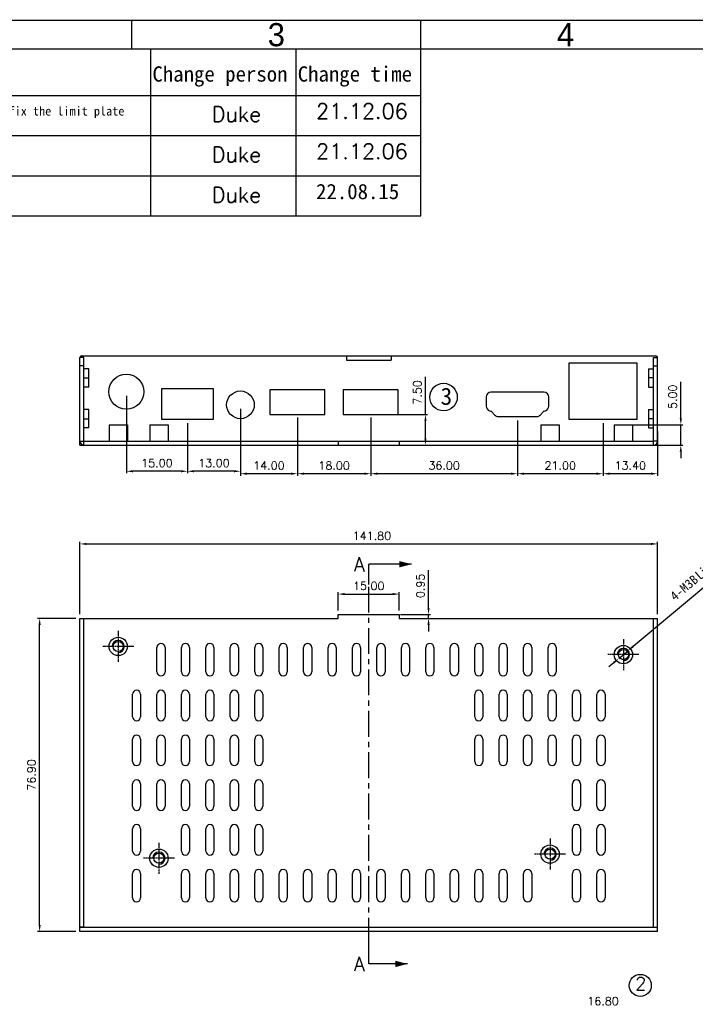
# Model space of a CAD drawing. Header units: millimetres. Extents: x 3323 to 3905, y -1050 to -642.
# Tile 3 of 12: x 3445 to 3611, y -884 to -642. Entities that reach past the tile are written whole.
import ezdxf
from ezdxf.enums import TextEntityAlignment as Align

# ---------------------------------------------------------------- set-up
doc = ezdxf.new("R2010")
doc.units = ezdxf.units.MM
doc.linetypes.add('CENTER', pattern=[50.8, 31.75, -6.35, 6.35, -6.35])
doc.linetypes.add('PHANTOM', pattern=[0.8, 0.45, -0.05, 0.1, -0.05, 0.1, -0.05])
for name, color, linetype in [('DEFAULT_3', 7, 'PHANTOM'), ('图形层', 7, 'Continuous'), ('图框层', 7, 'Continuous'), ('标注层', 7, 'Continuous')]:
    doc.layers.add(name, color=color, linetype=linetype)
doc.styles.add('3', font='txt')
doc.styles.get("Standard").update_dxf_attribs({"font": 'txt', "bigfont": 'gbcbig.shx'})
doc.dimstyles.get("Standard").update_dxf_attribs({"dimtxt": 0.18, "dimasz": 0.18, "dimexe": 0.18, "dimexo": 0.0625, "dimgap": 0.09, "dimtad": 0, "dimtih": 1, "dimtoh": 1, "dimdec": 4, "dimzin": 0, "dimdsep": 46, "dimtxsty": 'Standard', "dimcen": 0.09, "dimadec": 0, "dimazin": 0, "dimtfac": 1, "dimtdec": 4, "dimtofl": 0, "dimtmove": 0, "dimatfit": 3, "dimfxl": 1, "dimtolj": 1, "dimtzin": 0, "dimarcsym": 0})
doc.dimstyles.new('T2', dxfattribs={"dimtxt": 2, "dimasz": 1.6, "dimexe": 0.5, "dimexo": 1, "dimgap": 1, "dimtad": 1, "dimzin": 1, "dimdsep": 46, "dimtxsty": 'Standard', "dimcen": 0.5, "dimclrd": 4, "dimclre": 4, "dimclrt": 7, "dimadec": 1, "dimazin": 2, "dimtfac": 1, "dimtmove": 0, "dimatfit": 3, "dimfxl": 1.25, "dimarcsym": 0})

# ---------------------------------------------------------------- blocks, each defined once
blk = doc.blocks.new('XSEC_FILLED')
at = {"color": 0, "linetype": 'ByBlock'}
blk.add_solid([(0, 0), (-1, 0.257), (-1, -0.257)], dxfattribs=at)
blk = doc.blocks.new('*D4')
at = {"layer": 'Defpoints', "color": 0, "transparency": 16777216}
for p in [(3601.38, -771.19), (3459.58, -789.47), (3601.38, -789.47)]:
    blk.add_point(p, dxfattribs=at)
at = {"layer": '标注层', "color": 4, "lineweight": -2, "transparency": 16777216}
for p, q in [((3459.58, -788.47), (3459.58, -770.69)), ((3461.18, -771.19), (3599.78, -771.19)), ((3601.38, -788.47), (3601.38, -770.69))]:
    blk.add_line(p, q, dxfattribs=at)
at = {"layer": '标注层', "color": 4, "transparency": 16777216}
for points in [[(3461.18, -770.92), (3461.18, -771.45), (3459.58, -771.19)], [(3599.78, -770.92), (3599.78, -771.45), (3601.38, -771.19)]]:
    blk.add_solid(points, dxfattribs=at)
at = {"layer": '标注层', "color": 7, "transparency": 16777216, "insert": (3531.25, -769.19), "char_height": 2, "attachment_point": 5}
blk.add_mtext('141.80', dxfattribs=at)
blk = doc.blocks.new('*D5')
at = {"layer": 'Defpoints', "color": 0, "transparency": 16777216}
for p in [(3449.7, -789.47), (3459.58, -789.47), (3459.58, -866.37)]:
    blk.add_point(p, dxfattribs=at)
at = {"layer": '标注层', "color": 4, "lineweight": -2, "transparency": 16777216}
for p, q in [((3458.58, -789.47), (3449.2, -789.47)), ((3449.7, -864.77), (3449.7, -791.07)), ((3458.58, -866.37), (3449.2, -866.37))]:
    blk.add_line(p, q, dxfattribs=at)
at = {"layer": '标注层', "color": 4, "transparency": 16777216}
for points in [[(3449.43, -791.07), (3449.96, -791.07), (3449.7, -789.47)], [(3449.43, -864.77), (3449.96, -864.77), (3449.7, -866.37)]]:
    blk.add_solid(points, dxfattribs=at)
at = {"layer": '标注层', "color": 7, "transparency": 16777216, "insert": (3447.7, -827.92), "char_height": 2, "attachment_point": 5, "rotation": 90}
blk.add_mtext('76.90', dxfattribs=at)
blk = doc.blocks.new('*D6')
at = {"layer": 'Defpoints', "color": 0, "transparency": 16777216}
for p in [(3537.98, -783.5), (3522.98, -788.52), (3537.98, -788.52)]:
    blk.add_point(p, dxfattribs=at)
at = {"layer": '标注层', "color": 4, "lineweight": -2, "transparency": 16777216}
for p, q in [((3522.98, -787.52), (3522.98, -783)), ((3537.98, -787.52), (3537.98, -783)), ((3524.58, -783.5), (3536.38, -783.5))]:
    blk.add_line(p, q, dxfattribs=at)
at = {"layer": '标注层', "color": 4, "transparency": 16777216}
for points in [[(3524.58, -783.24), (3524.58, -783.77), (3522.98, -783.5)], [(3536.38, -783.24), (3536.38, -783.77), (3537.98, -783.5)]]:
    blk.add_solid(points, dxfattribs=at)
at = {"layer": '标注层', "color": 7, "transparency": 16777216, "insert": (3530.48, -781.5), "char_height": 2, "attachment_point": 5}
blk.add_mtext('15.00', dxfattribs=at)
blk = doc.blocks.new('*D7')
at = {"layer": 'Defpoints', "color": 0, "transparency": 16777216}
for p in [(3537.25, -788.52), (3538.55, -789.47), (3545.16, -789.47)]:
    blk.add_point(p, dxfattribs=at)
at = {"layer": '标注层', "color": 4, "lineweight": -2, "transparency": 16777216}
for p, q in [((3545.16, -786.92), (3545.16, -777.65)), ((3538.25, -788.52), (3545.66, -788.52)), ((3539.55, -789.47), (3545.66, -789.47)), ((3545.16, -789.47), (3545.16, -788.52)), ((3545.16, -791.07), (3545.16, -792.67))]:
    blk.add_line(p, q, dxfattribs=at)
at = {"layer": '标注层', "color": 4, "transparency": 16777216}
for points in [[(3544.89, -786.92), (3545.42, -786.92), (3545.16, -788.52)], [(3544.89, -791.07), (3545.42, -791.07), (3545.16, -789.47)]]:
    blk.add_solid(points, dxfattribs=at)
at = {"layer": '标注层', "color": 7, "transparency": 16777216, "insert": (3543.16, -781.48), "char_height": 2, "attachment_point": 5, "rotation": 90}
blk.add_mtext('0.95', dxfattribs=at)
blk = doc.blocks.new('*D8')
at = {"layer": 'Defpoints', "color": 0, "transparency": 16777216}
for p in [(3587.98, -740.52), (3601.38, -742.61), (3587.98, -753.94)]:
    blk.add_point(p, dxfattribs=at)
at = {"layer": '标注层', "color": 4, "lineweight": -2, "transparency": 16777216}
for p, q in [((3587.98, -741.52), (3587.98, -754.44)), ((3601.38, -743.61), (3601.38, -754.44)), ((3599.78, -753.94), (3589.58, -753.94))]:
    blk.add_line(p, q, dxfattribs=at)
at = {"layer": '标注层', "color": 4, "transparency": 16777216}
for points in [[(3589.58, -753.67), (3589.58, -754.21), (3587.98, -753.94)], [(3599.78, -753.67), (3599.78, -754.21), (3601.38, -753.94)]]:
    blk.add_solid(points, dxfattribs=at)
at = {"layer": '标注层', "color": 7, "transparency": 16777216, "insert": (3594.68, -751.94), "char_height": 2, "attachment_point": 5}
blk.add_mtext('13.40', dxfattribs=at)
blk = doc.blocks.new('*D9')
at = {"layer": 'Defpoints', "color": 0, "transparency": 16777216}
for p in [(3566.98, -739.89), (3587.98, -740.52), (3566.98, -753.94)]:
    blk.add_point(p, dxfattribs=at)
at = {"layer": '标注层', "color": 4, "lineweight": -2, "transparency": 16777216}
for p, q in [((3566.98, -740.89), (3566.98, -754.44)), ((3587.98, -741.52), (3587.98, -754.44)), ((3586.38, -753.94), (3568.58, -753.94))]:
    blk.add_line(p, q, dxfattribs=at)
at = {"layer": '标注层', "color": 4, "transparency": 16777216}
for points in [[(3568.58, -753.67), (3568.58, -754.21), (3566.98, -753.94)], [(3586.38, -753.67), (3586.38, -754.21), (3587.98, -753.94)]]:
    blk.add_solid(points, dxfattribs=at)
at = {"layer": '标注层', "color": 7, "transparency": 16777216, "insert": (3577.48, -751.94), "char_height": 2, "attachment_point": 5}
blk.add_mtext('21.00', dxfattribs=at)
blk = doc.blocks.new('*D10')
at = {"layer": 'Defpoints', "color": 0, "transparency": 16777216}
for p in [(3530.98, -739.12), (3566.98, -739.89), (3530.98, -753.94)]:
    blk.add_point(p, dxfattribs=at)
at = {"layer": '标注层', "color": 4, "lineweight": -2, "transparency": 16777216}
for p, q in [((3530.98, -740.12), (3530.98, -754.44)), ((3566.98, -740.89), (3566.98, -754.44)), ((3565.38, -753.94), (3532.58, -753.94))]:
    blk.add_line(p, q, dxfattribs=at)
at = {"layer": '标注层', "color": 4, "transparency": 16777216}
for points in [[(3532.58, -753.67), (3532.58, -754.21), (3530.98, -753.94)], [(3565.38, -753.67), (3565.38, -754.21), (3566.98, -753.94)]]:
    blk.add_solid(points, dxfattribs=at)
at = {"layer": '标注层', "color": 7, "transparency": 16777216, "insert": (3548.98, -751.94), "char_height": 2, "attachment_point": 5}
blk.add_mtext('36.00', dxfattribs=at)
blk = doc.blocks.new('*D11')
at = {"layer": 'Defpoints', "color": 0, "transparency": 16777216}
for p in [(3512.98, -739.12), (3530.98, -739.22), (3512.98, -753.94)]:
    blk.add_point(p, dxfattribs=at)
at = {"layer": '标注层', "color": 4, "lineweight": -2, "transparency": 16777216}
for p, q in [((3512.98, -740.12), (3512.98, -754.44)), ((3530.98, -740.22), (3530.98, -754.44)), ((3529.38, -753.94), (3514.58, -753.94))]:
    blk.add_line(p, q, dxfattribs=at)
at = {"layer": '标注层', "color": 4, "transparency": 16777216}
for points in [[(3514.58, -753.67), (3514.58, -754.21), (3512.98, -753.94)], [(3529.38, -753.67), (3529.38, -754.21), (3530.98, -753.94)]]:
    blk.add_solid(points, dxfattribs=at)
at = {"layer": '标注层', "color": 7, "transparency": 16777216, "insert": (3521.98, -751.94), "char_height": 2, "attachment_point": 5}
blk.add_mtext('18.00', dxfattribs=at)
blk = doc.blocks.new('*D12')
at = {"layer": 'Defpoints', "color": 0, "transparency": 16777216}
for p in [(3498.98, -737.02), (3512.98, -739.22), (3498.98, -753.94)]:
    blk.add_point(p, dxfattribs=at)
at = {"layer": '标注层', "color": 4, "lineweight": -2, "transparency": 16777216}
for p, q in [((3498.98, -738.02), (3498.98, -754.44)), ((3512.98, -740.22), (3512.98, -754.44)), ((3511.38, -753.94), (3500.58, -753.94))]:
    blk.add_line(p, q, dxfattribs=at)
at = {"layer": '标注层', "color": 4, "transparency": 16777216}
for points in [[(3500.58, -753.67), (3500.58, -754.21), (3498.98, -753.94)], [(3511.38, -753.67), (3511.38, -754.21), (3512.98, -753.94)]]:
    blk.add_solid(points, dxfattribs=at)
at = {"layer": '标注层', "color": 7, "transparency": 16777216, "insert": (3505.98, -751.94), "char_height": 2, "attachment_point": 5}
blk.add_mtext('14.00', dxfattribs=at)
blk = doc.blocks.new('*D13')
at = {"layer": 'Defpoints', "color": 0, "transparency": 16777216}
for p in [(3498.98, -737.02), (3485.98, -740.52), (3485.98, -753.34)]:
    blk.add_point(p, dxfattribs=at)
at = {"layer": '标注层', "color": 4, "lineweight": -2, "transparency": 16777216}
for p, q in [((3498.98, -738.02), (3498.98, -753.84)), ((3485.98, -741.52), (3485.98, -753.84)), ((3497.38, -753.34), (3487.58, -753.34))]:
    blk.add_line(p, q, dxfattribs=at)
at = {"layer": '标注层', "color": 4, "transparency": 16777216}
for points in [[(3487.58, -753.07), (3487.58, -753.6), (3485.98, -753.34)], [(3497.38, -753.07), (3497.38, -753.6), (3498.98, -753.34)]]:
    blk.add_solid(points, dxfattribs=at)
at = {"layer": '标注层', "color": 7, "transparency": 16777216, "insert": (3492.48, -751.34), "char_height": 2, "attachment_point": 5}
blk.add_mtext('13.00', dxfattribs=at)
blk = doc.blocks.new('*D14')
at = {"layer": 'Defpoints', "color": 0, "transparency": 16777216}
for p in [(3470.98, -733.82), (3485.98, -740.52), (3470.98, -753.34)]:
    blk.add_point(p, dxfattribs=at)
at = {"layer": '标注层', "color": 4, "lineweight": -2, "transparency": 16777216}
for p, q in [((3470.98, -734.82), (3470.98, -753.84)), ((3485.98, -741.52), (3485.98, -753.84)), ((3484.38, -753.34), (3472.58, -753.34))]:
    blk.add_line(p, q, dxfattribs=at)
at = {"layer": '标注层', "color": 4, "transparency": 16777216}
for points in [[(3472.58, -753.07), (3472.58, -753.6), (3470.98, -753.34)], [(3484.38, -753.07), (3484.38, -753.6), (3485.98, -753.34)]]:
    blk.add_solid(points, dxfattribs=at)
at = {"layer": '标注层', "color": 7, "transparency": 16777216, "insert": (3478.48, -751.34), "char_height": 2, "attachment_point": 5}
blk.add_mtext('15.00', dxfattribs=at)
blk = doc.blocks.new('*D21')
at = {"layer": 'Defpoints', "color": 0, "transparency": 16777216}
for p in [(3594.13, -797.4), (3591.83, -799.33)]:
    blk.add_point(p, dxfattribs=at)
at = {"layer": '标注层', "color": 4, "lineweight": -2, "transparency": 16777216}
for p, q in [((3644.33, -755.44), (3595.36, -796.38)), ((3591.83, -799.33), (3594.13, -797.4)), ((3590.6, -800.35), (3589.38, -801.38))]:
    blk.add_line(p, q, dxfattribs=at)
at = {"layer": '标注层', "color": 4, "transparency": 16777216}
for points in [[(3595.19, -796.17), (3595.53, -796.58), (3594.13, -797.4)], [(3590.43, -800.15), (3590.78, -800.56), (3591.83, -799.33)]]:
    blk.add_solid(points, dxfattribs=at)
at = {"layer": '标注层', "color": 7, "transparency": 16777216, "insert": (3622.33, -770.26), "char_height": 2, "attachment_point": 5, "rotation": 39.8984}
blk.add_mtext('{\\fKaiTi_GB2312|b0|i0|c134|p49;\\H1.1383x;4-M3\\fSimSun|b0|i0|c134|p2;Blind hole rivet bolt\\fKaiTi_GB2312|b0|i0|c134|p49;(H5)}', dxfattribs=at)
blk = doc.blocks.new('*D22')
at = {"layer": 'Defpoints', "color": 0, "transparency": 16777216}
for p in [(3593.49, -741.92), (3607.08, -741.92), (3593.49, -746.92)]:
    blk.add_point(p, dxfattribs=at)
at = {"layer": '标注层', "color": 4, "lineweight": -2, "transparency": 16777216}
for p, q in [((3607.08, -740.32), (3607.08, -731.39)), ((3594.49, -741.92), (3607.58, -741.92)), ((3607.08, -746.92), (3607.08, -741.92)), ((3594.49, -746.92), (3607.58, -746.92)), ((3607.08, -748.52), (3607.08, -750.12))]:
    blk.add_line(p, q, dxfattribs=at)
at = {"layer": '标注层', "color": 4, "transparency": 16777216}
for points in [[(3606.81, -740.32), (3607.34, -740.32), (3607.08, -741.92)], [(3606.81, -748.52), (3607.34, -748.52), (3607.08, -746.92)]]:
    blk.add_solid(points, dxfattribs=at)
at = {"layer": '标注层', "color": 7, "transparency": 16777216, "insert": (3605.08, -735.06), "char_height": 2, "attachment_point": 5, "rotation": 90}
blk.add_mtext('5.00', dxfattribs=at)
blk = doc.blocks.new('*D1237')
at = {"layer": 'Defpoints', "color": 0, "transparency": 16777216}
for p in [(3534.87, -739.42), (3534.87, -746.92), (3544.4, -746.92)]:
    blk.add_point(p, dxfattribs=at)
at = {"layer": '标注层', "color": 4, "lineweight": -2, "transparency": 16777216}
for p, q in [((3544.4, -739.42), (3544.4, -730.16)), ((3535.87, -739.42), (3544.9, -739.42)), ((3544.4, -745.32), (3544.4, -741.02)), ((3535.87, -746.92), (3544.9, -746.92))]:
    blk.add_line(p, q, dxfattribs=at)
at = {"layer": '标注层', "color": 4, "transparency": 16777216}
for points in [[(3544.13, -741.02), (3544.67, -741.02), (3544.4, -739.42)], [(3544.13, -745.32), (3544.67, -745.32), (3544.4, -746.92)]]:
    blk.add_solid(points, dxfattribs=at)
at = {"layer": '标注层', "color": 7, "transparency": 16777216, "insert": (3542.4, -733.99), "char_height": 2, "attachment_point": 5, "rotation": 90}
blk.add_mtext('7.50', dxfattribs=at)

msp = doc.modelspace()

# ---------------------------------------------------------------- linework, layer by layer
at = {"color": 3}
for p, q in [((3459.982, -725.024), (3600.982, -725.024)), ((3460.582, -745.924), (3460.582, -725.424)), ((3524.982, -726.024), (3535.982, -726.024)), ((3600.382, -745.924), (3600.382, -725.424)), ((3461.782, -728.174), (3460.582, -728.174)), ((3461.782, -732.674), (3461.782, -728.175)), ((3599.182, -728.174), (3600.382, -728.174)), ((3599.182, -728.175), (3599.182, -732.674)), ((3460.582, -730.424), (3461.782, -730.424)), ((3600.382, -730.424), (3599.182, -730.424)), ((3461.782, -732.674), (3460.582, -732.674)), ((3479.632, -733.124), (3479.632, -740.524)), ((3492.332, -733.124), (3479.632, -733.124)), ((3492.332, -740.524), (3492.332, -733.124)), ((3573.482, -733.944), (3560.482, -733.944)), ((3599.182, -732.674), (3600.382, -732.674)), ((3559.282, -735.144), (3559.282, -737.328)), ((3574.682, -737.328), (3574.682, -735.144)), ((3461.782, -738.174), (3460.582, -738.174)), ((3461.782, -742.674), (3461.782, -738.175)), ((3560.121, -738.472), (3560.466, -738.581)), ((3560.597, -738.665), (3561.368, -739.505)), ((3562.252, -739.894), (3571.712, -739.894)), ((3572.597, -739.505), (3573.368, -738.665)), ((3573.498, -738.581), (3573.844, -738.472)), ((3599.182, -738.174), (3600.382, -738.174)), ((3599.182, -738.175), (3599.182, -742.674)), ((3460.582, -740.424), (3461.782, -740.424)), ((3466.732, -741.924), (3466.732, -745.924)), ((3466.732, -741.924), (3471.232, -741.924)), ((3471.232, -741.924), (3471.232, -745.924)), ((3476.732, -741.924), (3476.732, -745.924)), ((3476.732, -741.924), (3481.232, -741.924)), ((3479.632, -740.524), (3492.332, -740.524)), ((3481.232, -741.924), (3481.232, -745.924)), ((3572.732, -741.924), (3577.232, -741.924)), ((3572.732, -741.924), (3572.732, -745.924)), ((3577.232, -741.924), (3577.232, -745.924)), ((3590.732, -741.924), (3595.232, -741.924)), ((3590.732, -741.924), (3590.732, -745.924)), ((3595.232, -741.924), (3595.232, -745.924)), ((3600.382, -740.424), (3599.182, -740.424)), ((3461.782, -742.674), (3460.582, -742.674)), ((3599.182, -742.674), (3600.382, -742.674)), ((3460.582, -745.924), (3600.382, -745.924))]:
    msp.add_line(p, q, dxfattribs=at)
at = {"color": 7}
for p, q in [((3524.982, -725.024), (3524.982, -726.024)), ((3524.982, -725.024), (3535.982, -725.024)), ((3535.982, -725.024), (3535.982, -726.024)), ((3459.582, -746.924), (3459.582, -725.424)), ((3460.582, -725.424), (3459.582, -725.424)), ((3460.582, -727.424), (3459.582, -727.424)), ((3600.382, -725.424), (3601.382, -725.424)), ((3600.382, -727.424), (3601.382, -727.424)), ((3601.382, -746.924), (3601.382, -725.424)), ((3459.582, -745.924), (3460.582, -745.924)), ((3459.582, -746.924), (3601.382, -746.924)), ((3460.582, -746.924), (3460.582, -745.924)), ((3522.982, -745.924), (3522.982, -746.924)), ((3537.982, -745.924), (3537.982, -746.924)), ((3601.382, -745.924), (3600.382, -745.924)), ((3600.382, -746.924), (3600.382, -745.924)), ((3459.582, -866.366), (3459.582, -789.466)), ((3459.582, -789.466), (3522.982, -789.466)), ((3460.582, -865.316), (3460.582, -789.466)), ((3522.982, -789.466), (3522.982, -788.516)), ((3522.982, -788.516), (3537.982, -788.516)), ((3537.982, -788.516), (3537.982, -789.466)), ((3537.982, -789.466), (3601.382, -789.466)), ((3600.382, -865.316), (3600.382, -789.466)), ((3601.382, -866.366), (3601.382, -789.466)), ((3467.732, -796.366), (3466.732, -796.366)), ((3471.232, -796.366), (3470.232, -796.366)), ((3478.482, -802.616), (3478.482, -796.616)), ((3480.482, -796.616), (3480.482, -802.616)), ((3484.482, -802.616), (3484.482, -796.616)), ((3486.482, -796.616), (3486.482, -802.616)), ((3490.482, -802.616), (3490.482, -796.616)), ((3492.482, -796.616), (3492.482, -802.616)), ((3496.482, -802.616), (3496.482, -796.616)), ((3498.482, -796.616), (3498.482, -802.616)), ((3502.482, -802.616), (3502.482, -796.616)), ((3504.482, -796.616), (3504.482, -802.616)), ((3508.482, -802.616), (3508.482, -796.616)), ((3510.482, -796.616), (3510.482, -802.616)), ((3514.482, -802.616), (3514.482, -796.616)), ((3516.482, -796.616), (3516.482, -802.616)), ((3520.482, -802.616), (3520.482, -796.616)), ((3522.482, -796.616), (3522.482, -802.616)), ((3526.482, -802.616), (3526.482, -796.616)), ((3528.482, -796.616), (3528.482, -802.616)), ((3532.482, -802.616), (3532.482, -796.616)), ((3534.482, -796.616), (3534.482, -802.616)), ((3538.482, -802.616), (3538.482, -796.616)), ((3540.482, -796.616), (3540.482, -802.616)), ((3544.482, -802.616), (3544.482, -796.616)), ((3546.482, -796.616), (3546.482, -802.616)), ((3550.482, -802.616), (3550.482, -796.616)), ((3552.482, -796.616), (3552.482, -802.616)), ((3556.482, -802.616), (3556.482, -796.616)), ((3558.482, -796.616), (3558.482, -802.616)), ((3562.482, -802.616), (3562.482, -796.616)), ((3564.482, -796.616), (3564.482, -802.616)), ((3568.482, -802.616), (3568.482, -796.616)), ((3570.482, -796.616), (3570.482, -802.616)), ((3574.482, -802.616), (3574.482, -796.616)), ((3576.482, -796.616), (3576.482, -802.616)), ((3591.732, -798.366), (3590.732, -798.366)), ((3595.232, -798.366), (3594.232, -798.366)), ((3472.482, -813.616), (3472.482, -808.116)), ((3474.482, -808.116), (3474.482, -813.616)), ((3478.482, -813.616), (3478.482, -808.116)), ((3480.482, -808.116), (3480.482, -813.616)), ((3484.482, -813.616), (3484.482, -808.116)), ((3486.482, -808.116), (3486.482, -813.616)), ((3490.482, -813.616), (3490.482, -808.116)), ((3492.482, -808.116), (3492.482, -813.616)), ((3496.482, -813.616), (3496.482, -808.116)), ((3498.482, -808.116), (3498.482, -813.616)), ((3502.482, -813.616), (3502.482, -808.116)), ((3504.482, -808.116), (3504.482, -813.616)), ((3556.482, -813.616), (3556.482, -808.116)), ((3558.482, -808.116), (3558.482, -813.616)), ((3562.482, -813.616), (3562.482, -808.116)), ((3564.482, -808.116), (3564.482, -813.616)), ((3568.482, -813.616), (3568.482, -808.116)), ((3570.482, -808.116), (3570.482, -813.616)), ((3574.482, -813.616), (3574.482, -808.116)), ((3576.482, -808.116), (3576.482, -813.616)), ((3580.482, -813.616), (3580.482, -808.116)), ((3582.482, -808.116), (3582.482, -813.616)), ((3586.482, -813.616), (3586.482, -808.116)), ((3588.482, -808.116), (3588.482, -813.616)), ((3472.482, -824.616), (3472.482, -819.116)), ((3474.482, -819.116), (3474.482, -824.616)), ((3478.482, -824.616), (3478.482, -819.116)), ((3480.482, -819.116), (3480.482, -824.616)), ((3484.482, -824.616), (3484.482, -819.116)), ((3486.482, -819.116), (3486.482, -824.616)), ((3490.482, -824.616), (3490.482, -819.116)), ((3492.482, -819.116), (3492.482, -824.616)), ((3496.482, -824.616), (3496.482, -819.116)), ((3498.482, -819.116), (3498.482, -824.616)), ((3502.482, -824.616), (3502.482, -819.116)), ((3504.482, -819.116), (3504.482, -824.616)), ((3556.482, -824.616), (3556.482, -819.116)), ((3558.482, -819.116), (3558.482, -824.616)), ((3562.482, -824.616), (3562.482, -819.116)), ((3564.482, -819.116), (3564.482, -824.616)), ((3568.482, -824.616), (3568.482, -819.116)), ((3570.482, -819.116), (3570.482, -824.616)), ((3574.482, -824.616), (3574.482, -819.116)), ((3576.482, -819.116), (3576.482, -824.616)), ((3580.482, -824.616), (3580.482, -819.116)), ((3582.482, -819.116), (3582.482, -824.616)), ((3586.482, -824.616), (3586.482, -819.116)), ((3588.482, -819.116), (3588.482, -824.616)), ((3472.482, -835.616), (3472.482, -830.116)), ((3474.482, -830.116), (3474.482, -835.616)), ((3478.482, -835.616), (3478.482, -830.116)), ((3480.482, -830.116), (3480.482, -835.616)), ((3484.482, -835.616), (3484.482, -830.116)), ((3486.482, -830.116), (3486.482, -835.616)), ((3490.482, -835.616), (3490.482, -830.116)), ((3492.482, -830.116), (3492.482, -835.616)), ((3496.482, -835.616), (3496.482, -830.116)), ((3498.482, -830.116), (3498.482, -835.616)), ((3502.482, -835.616), (3502.482, -830.116)), ((3504.482, -830.116), (3504.482, -835.616)), ((3580.482, -835.616), (3580.482, -830.116)), ((3582.482, -830.116), (3582.482, -835.616)), ((3586.482, -835.616), (3586.482, -830.116)), ((3588.482, -830.116), (3588.482, -835.616)), ((3472.482, -846.616), (3472.482, -841.116)), ((3474.482, -841.116), (3474.482, -846.616)), ((3484.482, -846.616), (3484.482, -841.116)), ((3486.482, -841.116), (3486.482, -846.616)), ((3490.482, -846.616), (3490.482, -841.116)), ((3492.482, -841.116), (3492.482, -846.616)), ((3496.482, -846.616), (3496.482, -841.116)), ((3498.482, -841.116), (3498.482, -846.616)), ((3502.482, -846.616), (3502.482, -841.116)), ((3504.482, -841.116), (3504.482, -846.616)), ((3580.482, -846.616), (3580.482, -841.116)), ((3582.482, -841.116), (3582.482, -846.616)), ((3586.482, -846.616), (3586.482, -841.116)), ((3588.482, -841.116), (3588.482, -846.616)), ((3477.732, -848.366), (3476.732, -848.366)), ((3481.232, -848.366), (3480.232, -848.366)), ((3573.732, -847.366), (3572.732, -847.366)), ((3577.232, -847.366), (3576.232, -847.366)), ((3472.482, -858.116), (3472.482, -852.116)), ((3474.482, -852.116), (3474.482, -858.116)), ((3484.482, -858.116), (3484.482, -852.116)), ((3486.482, -852.116), (3486.482, -858.116)), ((3490.482, -858.116), (3490.482, -852.116)), ((3492.482, -852.116), (3492.482, -858.116)), ((3496.482, -858.116), (3496.482, -852.116)), ((3498.482, -852.116), (3498.482, -858.116)), ((3502.482, -858.116), (3502.482, -852.116)), ((3504.482, -852.116), (3504.482, -858.116)), ((3508.482, -858.116), (3508.482, -852.116)), ((3510.482, -852.116), (3510.482, -858.116)), ((3514.482, -858.116), (3514.482, -852.116)), ((3516.482, -852.116), (3516.482, -858.116)), ((3520.482, -858.116), (3520.482, -852.116)), ((3522.482, -852.116), (3522.482, -858.116)), ((3526.482, -858.116), (3526.482, -852.116)), ((3528.482, -852.116), (3528.482, -858.116)), ((3532.482, -858.116), (3532.482, -852.116)), ((3534.482, -852.116), (3534.482, -858.116)), ((3538.482, -858.116), (3538.482, -852.116)), ((3540.482, -852.116), (3540.482, -858.116)), ((3544.482, -858.116), (3544.482, -852.116)), ((3546.482, -852.116), (3546.482, -858.116)), ((3550.482, -858.116), (3550.482, -852.116)), ((3552.482, -852.116), (3552.482, -858.116)), ((3556.482, -858.116), (3556.482, -852.116)), ((3558.482, -852.116), (3558.482, -858.116)), ((3562.482, -858.116), (3562.482, -852.116)), ((3564.482, -852.116), (3564.482, -858.116)), ((3568.482, -858.116), (3568.482, -852.116)), ((3570.482, -852.116), (3570.482, -858.116)), ((3580.482, -858.116), (3580.482, -852.116)), ((3582.482, -852.116), (3582.482, -858.116)), ((3586.482, -858.116), (3586.482, -852.116)), ((3588.482, -852.116), (3588.482, -858.116)), ((3460.582, -865.316), (3459.582, -865.316)), ((3601.382, -865.366), (3459.582, -865.366)), ((3600.382, -865.316), (3601.382, -865.316)), ((3601.382, -866.366), (3459.582, -866.366))]:
    msp.add_line(p, q, dxfattribs=at)
at = {"color": 1}
for p, q in [((3596.382, -726.824), (3579.582, -726.824)), ((3579.582, -726.824), (3579.582, -740.524)), ((3596.382, -740.524), (3596.382, -726.824)), ((3579.582, -740.524), (3596.382, -740.524))]:
    msp.add_line(p, q, dxfattribs=at)
at = {"color": 1, "linetype": 'Continuous'}
for p, q in [((3506.232, -733.324), (3506.232, -739.424)), ((3519.732, -733.324), (3506.232, -733.324)), ((3519.732, -739.424), (3519.732, -733.324)), ((3524.232, -733.324), (3524.232, -739.424)), ((3537.732, -733.324), (3524.232, -733.324)), ((3537.732, -739.424), (3537.732, -733.324)), ((3506.232, -739.424), (3519.732, -739.424)), ((3524.232, -739.424), (3537.732, -739.424))]:
    msp.add_line(p, q, dxfattribs=at)
at = {"color": 3}
for centre, radius in [((3470.982, -733.824), 4.3), ((3498.982, -737.024), 3.4), ((3468.982, -796.366), 2.25), ((3468.982, -796.366), 1.25), ((3592.982, -798.366), 2.25), ((3592.982, -798.366), 1.25), ((3478.982, -848.366), 2.25), ((3574.982, -847.366), 2.25), ((3574.982, -847.366), 1.25), ((3478.982, -848.366), 1.25)]:
    msp.add_circle(centre, radius, dxfattribs=at)
at = {"color": 1}
msp.add_circle((3597.124, -879.616), 2.705, dxfattribs=at)
at = {"color": 3}
for centre, radius, start, end in [((3459.982, -725.424), 0.4, 90, 180), ((3600.982, -725.424), 0.4, 0, 90), ((3560.482, -735.144), 1.2, 90, 180), ((3573.482, -735.144), 1.2, 0, 90), ((3560.482, -737.328), 1.2, 180, 252.47443), ((3573.482, -737.328), 1.2, 287.52557, 0), ((3560.376, -738.867), 0.3, 42.51045, 72.47443), ((3562.252, -738.694), 1.2, 222.51045, 270), ((3571.712, -738.694), 1.2, 270, 317.48955), ((3573.589, -738.867), 0.3, 107.52557, 137.48955)]:
    msp.add_arc(centre, radius, start, end, dxfattribs=at)
at = {"color": 7}
for centre, start, end in [((3460.582, -745.924), 180, 270), ((3600.382, -745.924), 270, 0), ((3479.482, -796.616), 0, 180), ((3485.482, -796.616), 0, 180), ((3491.482, -796.616), 0, 180), ((3497.482, -796.616), 0, 180), ((3503.482, -796.616), 0, 180), ((3509.482, -796.616), 0, 180), ((3515.482, -796.616), 0, 180), ((3521.482, -796.616), 0, 180), ((3527.482, -796.616), 0, 180), ((3533.482, -796.616), 0, 180), ((3539.482, -796.616), 0, 180), ((3545.482, -796.616), 0, 180), ((3551.482, -796.616), 0, 180), ((3557.482, -796.616), 0, 180), ((3563.482, -796.616), 0, 180), ((3569.482, -796.616), 0, 180), ((3575.482, -796.616), 0, 180), ((3479.482, -802.616), 180, 0), ((3485.482, -802.616), 180, 0), ((3491.482, -802.616), 180, 0), ((3497.482, -802.616), 180, 0), ((3503.482, -802.616), 180, 0), ((3509.482, -802.616), 180, 0), ((3515.482, -802.616), 180, 0), ((3521.482, -802.616), 180, 0), ((3527.482, -802.616), 180, 0), ((3533.482, -802.616), 180, 0), ((3539.482, -802.616), 180, 0), ((3545.482, -802.616), 180, 0), ((3551.482, -802.616), 180, 0), ((3557.482, -802.616), 180, 0), ((3563.482, -802.616), 180, 0), ((3569.482, -802.616), 180, 0), ((3575.482, -802.616), 180, 0), ((3473.482, -808.116), 0, 180), ((3479.482, -808.116), 0, 180), ((3485.482, -808.116), 0, 180), ((3491.482, -808.116), 0, 180), ((3497.482, -808.116), 0, 180), ((3503.482, -808.116), 0, 180), ((3557.482, -808.116), 0, 180), ((3563.482, -808.116), 0, 180), ((3569.482, -808.116), 0, 180), ((3575.482, -808.116), 0, 180), ((3581.482, -808.116), 0, 180), ((3587.482, -808.116), 0, 180), ((3473.482, -813.616), 180, 0), ((3479.482, -813.616), 180, 0), ((3485.482, -813.616), 180, 0), ((3491.482, -813.616), 180, 0), ((3497.482, -813.616), 180, 0), ((3503.482, -813.616), 180, 0), ((3557.482, -813.616), 180, 0), ((3563.482, -813.616), 180, 0), ((3569.482, -813.616), 180, 0), ((3575.482, -813.616), 180, 0), ((3581.482, -813.616), 180, 0), ((3587.482, -813.616), 180, 0), ((3473.482, -819.116), 0, 180), ((3479.482, -819.116), 0, 180), ((3485.482, -819.116), 0, 180), ((3491.482, -819.116), 0, 180), ((3497.482, -819.116), 0, 180), ((3503.482, -819.116), 0, 180), ((3557.482, -819.116), 0, 180), ((3563.482, -819.116), 0, 180), ((3569.482, -819.116), 0, 180), ((3575.482, -819.116), 0, 180), ((3581.482, -819.116), 0, 180), ((3587.482, -819.116), 0, 180), ((3473.482, -824.616), 180, 0), ((3479.482, -824.616), 180, 0), ((3485.482, -824.616), 180, 0), ((3491.482, -824.616), 180, 0), ((3497.482, -824.616), 180, 0), ((3503.482, -824.616), 180, 0), ((3557.482, -824.616), 180, 0), ((3563.482, -824.616), 180, 0), ((3569.482, -824.616), 180, 0), ((3575.482, -824.616), 180, 0), ((3581.482, -824.616), 180, 0), ((3587.482, -824.616), 180, 0), ((3473.482, -830.116), 0, 180), ((3479.482, -830.116), 0, 180), ((3485.482, -830.116), 0, 180), ((3491.482, -830.116), 0, 180), ((3497.482, -830.116), 0, 180), ((3503.482, -830.116), 0, 180), ((3581.482, -830.116), 0, 180), ((3587.482, -830.116), 0, 180), ((3473.482, -835.616), 180, 0), ((3479.482, -835.616), 180, 0), ((3485.482, -835.616), 180, 0), ((3491.482, -835.616), 180, 0), ((3497.482, -835.616), 180, 0), ((3503.482, -835.616), 180, 0), ((3581.482, -835.616), 180, 0), ((3587.482, -835.616), 180, 0), ((3473.482, -841.116), 0, 180), ((3485.482, -841.116), 0, 180), ((3491.482, -841.116), 0, 180), ((3497.482, -841.116), 0, 180), ((3503.482, -841.116), 0, 180), ((3581.482, -841.116), 0, 180), ((3587.482, -841.116), 0, 180), ((3473.482, -846.616), 180, 0), ((3485.482, -846.616), 180, 0), ((3491.482, -846.616), 180, 0), ((3497.482, -846.616), 180, 0), ((3503.482, -846.616), 180, 0), ((3581.482, -846.616), 180, 0), ((3587.482, -846.616), 180, 0), ((3473.482, -852.116), 0, 180), ((3485.482, -852.116), 0, 180), ((3491.482, -852.116), 0, 180), ((3497.482, -852.116), 0, 180), ((3503.482, -852.116), 0, 180), ((3509.482, -852.116), 0, 180), ((3515.482, -852.116), 0, 180), ((3521.482, -852.116), 0, 180), ((3527.482, -852.116), 0, 180), ((3533.482, -852.116), 0, 180), ((3539.482, -852.116), 0, 180), ((3545.482, -852.116), 0, 180), ((3551.482, -852.116), 0, 180), ((3557.482, -852.116), 0, 180), ((3563.482, -852.116), 0, 180), ((3569.482, -852.116), 0, 180), ((3581.482, -852.116), 0, 180), ((3587.482, -852.116), 0, 180), ((3473.482, -858.116), 180, 0), ((3485.482, -858.116), 180, 0), ((3491.482, -858.116), 180, 0), ((3497.482, -858.116), 180, 0), ((3503.482, -858.116), 180, 0), ((3509.482, -858.116), 180, 0), ((3515.482, -858.116), 180, 0), ((3521.482, -858.116), 180, 0), ((3527.482, -858.116), 180, 0), ((3533.482, -858.116), 180, 0), ((3539.482, -858.116), 180, 0), ((3545.482, -858.116), 180, 0), ((3551.482, -858.116), 180, 0), ((3557.482, -858.116), 180, 0), ((3563.482, -858.116), 180, 0), ((3569.482, -858.116), 180, 0), ((3581.482, -858.116), 180, 0), ((3587.482, -858.116), 180, 0)]:
    msp.add_arc(centre, 1, start, end, dxfattribs=at)
at = {"color": 6, "linetype": 'Continuous'}
for centre in [(3468.982, -796.366), (3592.982, -798.366), (3574.982, -847.366), (3478.982, -848.366)]:
    msp.add_arc(centre, 1.5, 270, 180, dxfattribs=at)
at = {"layer": 'DEFAULT_3', "color": 1, "linetype": 'PHANTOM', "ltscale": 3}
for p, q in [((3468.982, -792.562), (3468.982, -800.17)), ((3592.982, -794.562), (3592.982, -802.17)), ((3472.786, -796.366), (3465.178, -796.366)), ((3596.786, -798.366), (3589.178, -798.366)), ((3574.982, -843.562), (3574.982, -851.17)), ((3478.982, -844.562), (3478.982, -852.17)), ((3482.786, -848.366), (3475.178, -848.366)), ((3578.786, -847.366), (3571.178, -847.366))]:
    msp.add_line(p, q, dxfattribs=at)
at = {"layer": '图形层', "color": 1, "linetype": 'CENTER', "ltscale": 0.2}
for p, q in [((3530.482, -781.17), (3530.482, -776.17)), ((3530.482, -869.328), (3530.482, -781.17)), ((3530.482, -874.328), (3530.482, -869.328))]:
    msp.add_line(p, q, dxfattribs=at)
at = {"layer": '图框层', "color": 0}
for p, q in [((3323.184, -642.526), (3905.349, -642.526)), ((3472.296, -649.667), (3472.296, -642.526)), ((3543.281, -649.667), (3543.281, -642.526)), ((3898.207, -649.667), (3330.325, -649.667)), ((3477.023, -670.91), (3477.023, -649.667)), ((3512.627, -670.91), (3512.627, -649.667)), ((3543.281, -670.91), (3543.281, -649.667)), ((3477.023, -680.781), (3477.023, -659.538)), ((3512.627, -680.781), (3512.627, -659.538)), ((3543.281, -680.781), (3543.281, -659.538)), ((3360.325, -661.04), (3543.281, -661.04)), ((3477.023, -690.651), (3477.023, -669.408)), ((3512.627, -690.651), (3512.627, -669.408)), ((3543.281, -690.651), (3543.281, -669.408)), ((3360.325, -670.91), (3543.281, -670.91)), ((3477.023, -690.651), (3477.023, -679.279)), ((3512.627, -690.651), (3512.627, -679.279)), ((3543.281, -690.651), (3543.281, -679.279)), ((3360.325, -680.781), (3543.281, -680.781)), ((3360.325, -690.651), (3543.281, -690.651)), ((3477.023, -690.651), (3477.023, -689.149)), ((3512.627, -690.651), (3512.627, -689.149)), ((3543.281, -690.651), (3543.281, -689.149))]:
    msp.add_line(p, q, dxfattribs=at)
at = {"layer": '标注层', "color": 1}
msp.add_circle((3548.847, -735.109), 3.37, dxfattribs=at)

# ---------------------------------------------------------------- texts
at = {"color": 1, "attachment_point": 1}
for s, insert, char_height, width in [('{\\fSimSun|b0|i0|c134|p2;3}', (3548.101, -732.823), 4.19831, 149.91156), ('2', (3595.873, -877.586), 3.18, 80.73034)]:
    msp.add_mtext(s, dxfattribs=dict(at, insert=insert, char_height=char_height, width=width))
at = {"layer": '图形层', "color": 1, "linetype": 'CENTER', "ltscale": 0.2, "char_height": 3.5, "width": 2.45, "attachment_point": 1, "line_spacing_factor": 0.9}
for insert in [(3526.807, -774.42), (3526.807, -872.578)]:
    msp.add_mtext('A', dxfattribs=dict(at, insert=insert))
at = {"layer": '图框层', "color": 0, "style": '3'}
for s, p in [('3', (3507.788, -646.118)), ('4', (3578.774, -646.118))]:
    msp.add_text(s, height=5.679, rotation=0, dxfattribs=at).set_placement(p, align=Align.MIDDLE)
at = {"layer": '图框层', "color": 0, "attachment_point": 1}
for s, insert, char_height, width in [('{\\fSimSun|b0|i0|c134|p2;Change person}', (3477.377, -653.901), 3.75, 50.97548), ('{\\fSimSun|b0|i0|c134|p2;Change time}', (3513.044, -653.901), 3.75, 50.97548), ('{\\fSimSun|b0|i0|c134|p2;Add a folded edge to the bottom shell to fix the limit plate}', (3380.711, -663.781), 2.2, 104.95473), ('{\\C142;Duke}', (3491.937, -663.781), 3.76358, 51.16014), ('{\\C142;21.12.06}', (3517.545, -663.02), 3.75, 50.97548), ('{\\C142;Duke}', (3491.937, -673.687), 3.76358, 51.16014), ('{\\C142;21.12.06}', (3517.545, -672.891), 3.75, 50.97548), ('{\\C142;Duke}', (3491.937, -683.594), 3.76358, 51.16014), ('{\\fSimSun|b0|i0|c134|p2;\\C2;22.08.15}', (3517.545, -682.761), 3.75, 50.97548)]:
    msp.add_mtext(s, dxfattribs=dict(at, insert=insert, char_height=char_height, width=width))
at = {"layer": '标注层', "color": 1, "insert": (3587.982, -883.471), "char_height": 2, "attachment_point": 5}
msp.add_mtext('16.80', dxfattribs=at)

# ---------------------------------------------------------------- dimensions: what is measured, and where the dimension line sits
at = {"layer": '标注层', "color": 1}
for base, p1, p2, picture, middle in [((3544.399, -746.924), (3534.871, -739.424), (3534.871, -746.924), '*D1237', (3544.399, -733.991)), ((3545.156, -789.466), (3537.247, -788.516), (3538.549, -789.466), '*D7', (3545.156, -781.482))]:
    dim = msp.add_linear_dim(base=base, p1=p1, p2=p2, angle=90, dimstyle='T2', dxfattribs=at)
    dim.commit()
    dim.dimension.update_dxf_attribs({"geometry": picture, "text_midpoint": middle, "dimtype": 160})
for base, p1, p2, picture, middle in [((3607.076, -741.924), (3593.487, -746.924), (3593.487, -741.924), '*D22', (3605.076, -735.058)), ((3449.695, -789.466), (3459.582, -866.366), (3459.582, -789.466), '*D5', (3447.695, -827.916))]:
    dim = msp.add_linear_dim(base=base, p1=p1, p2=p2, angle=90, dimstyle='T2', dxfattribs=at)
    dim.commit()
    dim.dimension.update_dxf_attribs({"geometry": picture, "text_midpoint": middle})
for base, p1, p2, picture, middle in [((3470.982, -753.338), (3485.982, -740.524), (3470.982, -733.824), '*D14', (3478.482, -751.338)), ((3485.982, -753.338), (3498.982, -737.024), (3485.982, -740.524), '*D13', (3492.482, -751.338)), ((3498.982, -753.94), (3512.982, -739.224), (3498.982, -737.024), '*D12', (3505.982, -751.94)), ((3512.982, -753.94), (3530.982, -739.224), (3512.982, -739.124), '*D11', (3521.982, -751.94)), ((3530.982, -753.94), (3566.982, -739.894), (3530.982, -739.124), '*D10', (3548.982, -751.94)), ((3566.982, -753.94), (3587.982, -740.524), (3566.982, -739.894), '*D9', (3577.482, -751.94)), ((3587.982, -753.94), (3601.382, -742.609), (3587.982, -740.524), '*D8', (3594.682, -751.94))]:
    dim = msp.add_linear_dim(base=base, p1=p1, p2=p2, dimstyle='T2', dxfattribs=at)
    dim.commit()
    dim.dimension.update_dxf_attribs({"geometry": picture, "text_midpoint": middle})
dim = msp.add_diameter_dim_2p(p1=(3591.832, -799.328), p2=(3594.133, -797.403), text='{\\fKaiTi_GB2312|b0|i0|c134|p49;\\H1.1383x;4-M3\\fSimSun|b0|i0|c134|p2;Blind hole rivet bolt\\fKaiTi_GB2312|b0|i0|c134|p49;(H5)}', dimstyle='T2', dxfattribs=at)
dim.commit()
dim.dimension.update_dxf_attribs({"geometry": '*D21', "text_midpoint": (3624.083, -772.363), "dimtype": 163})
for base, p1, p2, picture, middle in [((3601.382, -771.188), (3459.582, -789.466), (3601.382, -789.466), '*D4', (3531.254, -771.188)), ((3537.982, -783.502), (3522.982, -788.516), (3537.982, -788.516), '*D6', (3530.482, -783.502))]:
    dim = msp.add_linear_dim(base=base, p1=p1, p2=p2, dimstyle='T2', dxfattribs=at)
    dim.commit()
    dim.dimension.update_dxf_attribs({"geometry": picture, "text_midpoint": middle, "dimtype": 160})

# ---------------------------------------------------------------- leaders
at = {"layer": '图形层', "color": 1, "linetype": 'ByBlock', "ltscale": 0.2}
msp.add_leader([(3541.008, -776.17), (3530.482, -776.17)], dimstyle='Standard', override={"dimasz": 3, "dimtad": 0, "dimldrblk": 'XSEC_FILLED'}, dxfattribs=at)
at = {"layer": '图形层', "color": 1, "ltscale": 0.2}
msp.add_leader([(3540.025, -874.328), (3530.482, -874.328)], dimstyle='Standard', override={"dimasz": 3, "dimtad": 0, "dimldrblk": 'XSEC_FILLED'}, dxfattribs=at)

doc.saveas('drawing.dxf')
